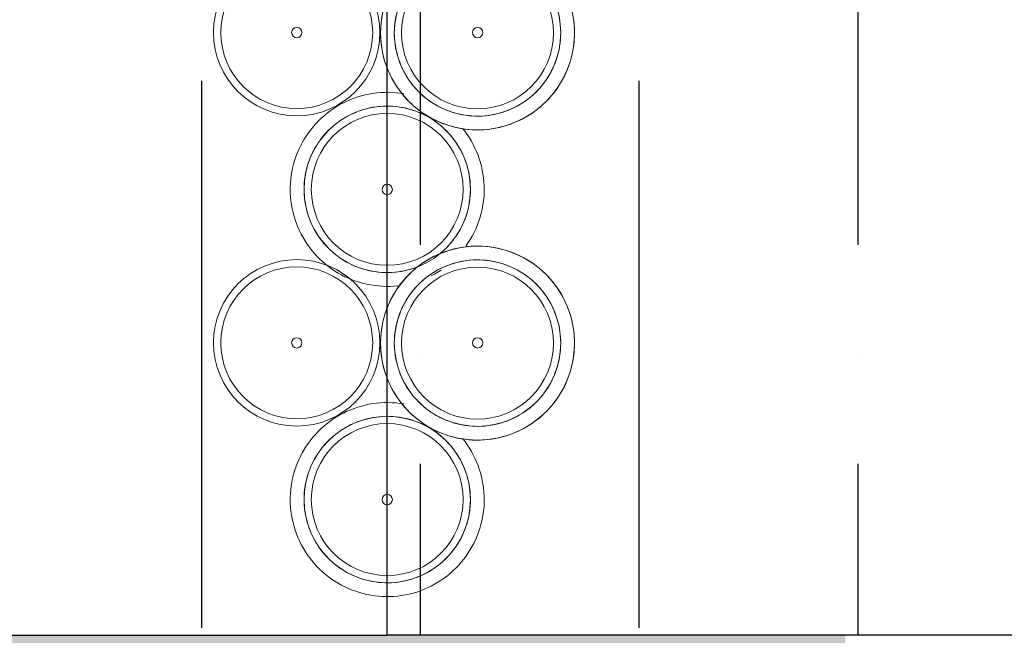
# Model space of a CAD drawing. Header units: millimetres. Extents: x 3625 to 132892, y -52547 to 67182.
# Tile 207 of 256: x 64082 to 64368, y 34224 to 34403. Entities that reach past the tile are written whole.
import ezdxf

# ---------------------------------------------------------------- set-up
doc = ezdxf.new("R2010")
doc.units = ezdxf.units.MM
doc.layers.add('A-GENM', color=6, linetype='Continuous', lineweight=18)
doc.layers.add('A-WALL-PATT', color=2, linetype='Continuous', lineweight=50)
doc.layers.add('ATN Houtenlatten pl', color=20, linetype='Continuous')

# ---------------------------------------------------------------- blocks, each defined once
blk = doc.blocks.new('22_KA_stijgerbuizenwand sectie - Type-7988461-Plotview plafond begane grond - 1 op 100')
at = {"layer": 'A-GENM', "flags": 128}
for points in [[(54.36, 45.39), (54.33, 46.52), (54.27, 47.64), (54.15, 48.76), (54, 49.88), (53.8, 50.98), (53.55, 52.08), (53.26, 53.17), (52.93, 54.25), (52.55, 55.31), (52.13, 56.35), (51.67, 57.38), (51.18, 58.39), (50.64, 59.38), (50.06, 60.34), (49.44, 61.29), (48.79, 62.2), (48.09, 63.09), (47.37, 63.95), (46.61, 64.78), (45.82, 65.58), (45, 66.35), (44.14, 67.09), (43.26, 67.79), (42.35, 68.45), (41.42, 69.08), (40.46, 69.67), (39.47, 70.22), (38.47, 70.73), (37.45, 71.2), (36.41, 71.63), (35.35, 72.01), (34.28, 72.36), (33.19, 72.66), (32.1, 72.92), (30.99, 73.13), (29.88, 73.3), (28.76, 73.42), (27.64, 73.5), (26.51, 73.54), (25.38, 73.53), (24.26, 73.47), (23.14, 73.37), (22.02, 73.23), (20.91, 73.04), (19.81, 72.8), (18.72, 72.53), (17.64, 72.21), (16.57, 71.84), (15.52, 71.44), (14.49, 70.99), (13.48, 70.5), (12.48, 69.97), (11.51, 69.4), (10.56, 68.79), (9.64, 68.15), (8.74, 67.47), (7.87, 66.75), (7.03, 66), (6.23, 65.22), (5.45, 64.4), (4.7, 63.56), (4, 62.69), (3.32, 61.78), (2.68, 60.85), (2.08, 59.9), (1.52, 58.93), (1, 57.93), (0.52, 56.91), (0.08, 55.87), (-0.32, 54.82), (-0.67, 53.75), (-0.99, 52.67), (-1.26, 51.58), (-1.48, 50.47), (-1.66, 49.36), (-1.8, 48.25), (-1.89, 47.12), (-1.94, 46), (-1.94, 45.39)], [(2.06, 45.39), (2.08, 46.36), (2.13, 47.32), (2.23, 48.28), (2.36, 49.24), (2.54, 50.19), (2.75, 51.13), (3, 52.06), (3.28, 52.99), (3.6, 53.9), (3.96, 54.79), (4.36, 55.68), (4.79, 56.54), (5.25, 57.39), (5.74, 58.22), (6.27, 59.03), (6.84, 59.81), (7.43, 60.58), (8.05, 61.31), (8.7, 62.03), (9.38, 62.71), (10.09, 63.37), (10.82, 64), (11.58, 64.6), (12.36, 65.17), (13.16, 65.71), (13.98, 66.22), (14.82, 66.69), (15.68, 67.13), (16.56, 67.53), (17.46, 67.9), (18.36, 68.23), (19.28, 68.53), (20.21, 68.78), (21.15, 69.01), (22.1, 69.19), (23.06, 69.33), (24.02, 69.44), (24.98, 69.51), (25.95, 69.54), (26.91, 69.53), (27.88, 69.48), (28.84, 69.4), (29.8, 69.27), (30.75, 69.11), (31.69, 68.91), (32.63, 68.67), (33.56, 68.4), (34.47, 68.08), (35.37, 67.73), (36.26, 67.35), (37.13, 66.93), (37.98, 66.48), (38.81, 65.99), (39.63, 65.47), (40.42, 64.92), (41.19, 64.33), (41.93, 63.72), (42.65, 63.07), (43.35, 62.4), (44.01, 61.7), (44.65, 60.98), (45.26, 60.23), (45.84, 59.45), (46.39, 58.66), (46.9, 57.84), (47.38, 57), (47.83, 56.15), (48.24, 55.27), (48.62, 54.38), (48.96, 53.48), (49.27, 52.56), (49.53, 51.64), (49.77, 50.7), (49.96, 49.75), (50.11, 48.8), (50.23, 47.84), (50.31, 46.88), (50.35, 45.91), (50.36, 45.39)], [(-1.94, 45.39), (-1.92, 44.26), (-1.85, 43.14), (-1.74, 42.02), (-1.58, 40.91), (-1.38, 39.8), (-1.14, 38.7), (-0.85, 37.61), (-0.51, 36.54), (-0.14, 35.47), (0.28, 34.43), (0.74, 33.4), (1.24, 32.39), (1.78, 31.4), (2.36, 30.44), (2.97, 29.5), (3.63, 28.58), (4.32, 27.69), (5.04, 26.83), (5.8, 26), (6.59, 25.2), (7.42, 24.43), (8.27, 23.69), (9.15, 22.99), (10.06, 22.33), (11, 21.7), (11.96, 21.11), (12.94, 20.56), (13.94, 20.05), (14.96, 19.58), (16.01, 19.15), (17.06, 18.77), (18.14, 18.42), (19.22, 18.12), (20.32, 17.86), (21.42, 17.65), (22.53, 17.48), (23.65, 17.36), (24.78, 17.28), (25.9, 17.24), (27.03, 17.25), (28.15, 17.31), (29.27, 17.41), (30.39, 17.55), (31.5, 17.74), (32.6, 17.98), (33.69, 18.25), (34.77, 18.58), (35.84, 18.94), (36.89, 19.35), (37.92, 19.79), (38.93, 20.28), (39.93, 20.81), (40.9, 21.38), (41.85, 21.99), (42.77, 22.63), (43.67, 23.31), (44.54, 24.03), (45.38, 24.78), (46.19, 25.56), (46.96, 26.38), (47.71, 27.22), (48.42, 28.1), (49.09, 29), (49.73, 29.93), (50.33, 30.88), (50.89, 31.86), (51.41, 32.85), (51.89, 33.87), (52.33, 34.91), (52.73, 35.96), (53.09, 37.03), (53.4, 38.11), (53.67, 39.2), (53.89, 40.31), (54.07, 41.42), (54.21, 42.54), (54.3, 43.66), (54.35, 44.78), (54.36, 45.39)], [(50.36, 45.39), (50.34, 44.42), (50.28, 43.46), (50.18, 42.5), (50.05, 41.54), (49.87, 40.59), (49.66, 39.65), (49.42, 38.72), (49.13, 37.79), (48.81, 36.88), (48.45, 35.99), (48.06, 35.1), (47.63, 34.24), (47.16, 33.39), (46.67, 32.56), (46.14, 31.75), (45.58, 30.97), (44.98, 30.21), (44.36, 29.47), (43.71, 28.75), (43.03, 28.07), (42.33, 27.41), (41.59, 26.78), (40.84, 26.18), (40.06, 25.61), (39.25, 25.07), (38.43, 24.56), (37.59, 24.09), (36.73, 23.65), (35.85, 23.25), (34.96, 22.88), (34.05, 22.55), (33.13, 22.25), (32.2, 22), (31.26, 21.77), (30.31, 21.59), (29.36, 21.45), (28.4, 21.34), (27.43, 21.27), (26.47, 21.24), (25.5, 21.25), (24.54, 21.3), (23.57, 21.38), (22.62, 21.51), (21.66, 21.67), (20.72, 21.87), (19.78, 22.11), (18.86, 22.39), (17.94, 22.7), (17.04, 23.05), (16.16, 23.43), (15.29, 23.85), (14.43, 24.3), (13.6, 24.79), (12.79, 25.31), (11.99, 25.87), (11.22, 26.45), (10.48, 27.06), (9.76, 27.71), (9.06, 28.38), (8.4, 29.08), (7.76, 29.8), (7.15, 30.55), (6.57, 31.33), (6.03, 32.12), (5.51, 32.94), (5.03, 33.78), (4.58, 34.63), (4.17, 35.51), (3.79, 36.4), (3.45, 37.3), (3.15, 38.22), (2.88, 39.14), (2.65, 40.08), (2.45, 41.03), (2.3, 41.98), (2.18, 42.94), (2.1, 43.9), (2.06, 44.87), (2.06, 45.39)], [(4.78, 27.74), (3.67, 27.91), (2.55, 28.03), (1.43, 28.11), (0.3, 28.15), (-0.82, 28.14), (-1.95, 28.08), (-3.07, 27.98), (-4.18, 27.84), (-5.29, 27.65), (-6.4, 27.41), (-7.49, 27.14), (-8.57, 26.82), (-9.63, 26.45), (-10.68, 26.04), (-11.71, 25.6), (-12.73, 25.11), (-13.72, 24.58), (-14.69, 24.01), (-15.64, 23.4), (-16.57, 22.76), (-17.46, 22.08), (-18.33, 21.36), (-19.17, 20.61), (-19.98, 19.83), (-20.76, 19.01), (-21.5, 18.17), (-22.21, 17.29), (-22.88, 16.39), (-23.52, 15.46), (-24.12, 14.51), (-24.68, 13.54), (-25.2, 12.54), (-25.69, 11.52), (-26.13, 10.48), (-26.52, 9.43), (-26.88, 8.36), (-27.19, 7.28), (-27.46, 6.19), (-27.69, 5.08), (-27.87, 3.97), (-28, 2.85), (-28.1, 1.73), (-28.14, 0.61), (-28.15, 0)], [(-6.92, 23.14), (-5.99, 23.39), (-5.05, 23.62), (-4.1, 23.8), (-3.15, 23.94), (-2.19, 24.05), (-1.23, 24.12), (-0.26, 24.15), (0.71, 24.14), (1.67, 24.09), (2.63, 24.01), (3.59, 23.88), (4.54, 23.72), (5.49, 23.52), (6.42, 23.28), (7.35, 23), (8.26, 22.69), (9.16, 22.34), (10.05, 21.96), (10.92, 21.54), (11.77, 21.09)], [(-19.37, 14.42), (-18.78, 15.19), (-18.16, 15.92), (-17.5, 16.64), (-16.83, 17.32), (-16.12, 17.98), (-15.39, 18.61), (-14.63, 19.21), (-13.85, 19.78), (-13.05, 20.32), (-12.23, 20.83), (-11.38, 21.3), (-10.52, 21.74), (-9.64, 22.14), (-8.75, 22.51), (-7.84, 22.84)], [(12.61, 20.6), (13.42, 20.08), (14.21, 19.53), (14.98, 18.94), (15.73, 18.33), (16.45, 17.68), (17.14, 17.01), (17.81, 16.31), (18.45, 15.59), (19.05, 14.84), (19.63, 14.06), (20.18, 13.27), (20.69, 12.45), (21.18, 11.61), (21.62, 10.76), (22.04, 9.88), (22.41, 8.99), (22.75, 8.09), (23.06, 7.17), (23.33, 6.25), (23.56, 5.31), (23.75, 4.36), (23.91, 3.41), (24.03, 2.45), (24.1, 1.49), (24.14, 0.52)], [(28.15, 0), (28.13, 1.13), (28.06, 2.25), (27.95, 3.37), (27.79, 4.48), (27.59, 5.59), (27.34, 6.69), (27.05, 7.78), (26.72, 8.86), (26.35, 9.92), (25.93, 10.96), (25.47, 11.99), (24.97, 13), (24.43, 13.99), (23.85, 14.95), (23.23, 15.89), (22.58, 16.81), (21.89, 17.7)], [(-24.15, 0), (-24.13, 0.97), (-24.07, 1.93), (-23.98, 2.89), (-23.84, 3.85), (-23.67, 4.8), (-23.46, 5.74), (-23.21, 6.67), (-22.92, 7.6), (-22.6, 8.51), (-22.24, 9.4), (-21.85, 10.29), (-21.42, 11.15), (-20.96, 12), (-20.46, 12.83), (-19.93, 13.64)], [(-28.15, 0), (-28.13, -1.13), (-28.06, -2.25), (-27.95, -3.37), (-27.79, -4.48), (-27.59, -5.59), (-27.34, -6.69), (-27.05, -7.78), (-26.72, -8.86), (-26.35, -9.92), (-25.93, -10.96), (-25.47, -11.99), (-24.97, -13), (-24.43, -13.99), (-23.85, -14.95), (-23.23, -15.89), (-22.58, -16.81), (-21.89, -17.7), (-21.16, -18.56), (-20.4, -19.39), (-19.61, -20.19), (-18.79, -20.96), (-17.94, -21.7), (-17.05, -22.4), (-16.14, -23.06), (-15.21, -23.69), (-14.25, -24.28), (-13.27, -24.83), (-12.26, -25.34), (-11.24, -25.81), (-10.2, -26.24), (-9.14, -26.62), (-8.07, -26.97), (-6.99, -27.27), (-5.89, -27.53), (-4.78, -27.74), (-3.67, -27.91), (-2.55, -28.03), (-1.43, -28.11), (-0.3, -28.15), (0.82, -28.14), (1.95, -28.08), (3.07, -27.98), (4.18, -27.84), (5.29, -27.65), (6.4, -27.41), (7.49, -27.14), (8.57, -26.82), (9.63, -26.45), (10.68, -26.04), (11.71, -25.6), (12.73, -25.11), (13.72, -24.58), (14.69, -24.01), (15.64, -23.4), (16.57, -22.76), (17.46, -22.08), (18.33, -21.36), (19.17, -20.61), (19.98, -19.83), (20.76, -19.01), (21.5, -18.17), (22.21, -17.29), (22.88, -16.39), (23.52, -15.46), (24.12, -14.51), (24.68, -13.54), (25.2, -12.54), (25.69, -11.52), (26.13, -10.48), (26.52, -9.43), (26.88, -8.36), (27.19, -7.28), (27.46, -6.19), (27.69, -5.08), (27.87, -3.97), (28, -2.85), (28.1, -1.73), (28.14, -0.61), (28.15, 0)], [(24.15, 0), (24.13, -0.97), (24.07, -1.93), (23.98, -2.89), (23.84, -3.85), (23.67, -4.8), (23.46, -5.74), (23.21, -6.67), (22.92, -7.6), (22.6, -8.51), (22.24, -9.4), (21.85, -10.29), (21.42, -11.15), (20.96, -12), (20.46, -12.83), (19.93, -13.64)], [(6.92, -23.14), (5.99, -23.39), (5.05, -23.62), (4.1, -23.8), (3.15, -23.94), (2.19, -24.05), (1.23, -24.12), (0.26, -24.15), (-0.71, -24.14), (-1.67, -24.09), (-2.63, -24.01), (-3.59, -23.88), (-4.54, -23.72), (-5.49, -23.52), (-6.42, -23.28), (-7.35, -23), (-8.26, -22.69), (-9.16, -22.34), (-10.05, -21.96), (-10.92, -21.54), (-11.77, -21.09), (-12.61, -20.6), (-13.42, -20.08), (-14.21, -19.53), (-14.98, -18.94), (-15.73, -18.33), (-16.45, -17.68), (-17.14, -17.01), (-17.81, -16.31), (-18.45, -15.59), (-19.05, -14.84), (-19.63, -14.06), (-20.18, -13.27), (-20.69, -12.45), (-21.18, -11.61), (-21.62, -10.76), (-22.04, -9.88), (-22.41, -8.99), (-22.75, -8.09), (-23.06, -7.17), (-23.33, -6.25), (-23.56, -5.31), (-23.75, -4.36), (-23.91, -3.41), (-24.03, -2.45), (-24.1, -1.49), (-24.14, -0.52)], [(19.37, -14.42), (18.78, -15.19), (18.16, -15.92), (17.5, -16.64), (16.83, -17.32), (16.12, -17.98), (15.39, -18.61), (14.63, -19.21), (13.85, -19.78), (13.05, -20.32), (12.23, -20.83), (11.38, -21.3), (10.52, -21.74), (9.64, -22.14), (8.75, -22.51), (7.84, -22.84)]]:
    blk.add_lwpolyline(points, dxfattribs=at)
at = {"layer": 'A-GENM'}
for centre, radius, start, end in [((26.21, 45.39), 28.15, 360, 180), ((-26.25, 45.47), 24.15, 0, 180), ((26.21, 45.39), 24.15, 360, 180), ((26.21, 45.39), 24.15, 0, 180), ((-26.25, 45.47), 22.04, 360, 180), ((26.21, 45.39), 22.04, 360, 180), ((-26.25, 45.47), 1.5, 0, 180), ((26.25, 45.47), 1.5, 0, 180), ((-26.25, 45.47), 24.15, 180, 0), ((-26.25, 45.47), 22.04, 180, 360), ((-26.25, 45.47), 1.5, 180, 0), ((26.21, 45.39), 28.15, 180, 360), ((26.21, 45.39), 24.15, 180, 360), ((26.21, 45.39), 24.15, 180, 0), ((26.21, 45.39), 22.04, 180, 360), ((26.25, 45.47), 1.5, 180, 0), ((0, 0), 24.15, 0, 180), ((0, 0), 22.04, 360, 180), ((0, 0), 24.15, 180, 0), ((0, 0), 22.04, 180, 360), ((0, 0), 1.5, 0, 180), ((0, 0), 1.5, 180, 0)]:
    blk.add_arc(centre, radius, start, end, dxfattribs=at)
blk = doc.blocks.new('22_KA_stijgerbuizenwand sectie - Type-V191-Plotview plafond begane grond - 1 op 100')
at = {"layer": 'A-GENM'}
h = blk.add_hatch(dxfattribs=at)
h.set_pattern_fill('FP_315', color=256, style=0, pattern_type=2)
h.set_pattern_definition([(45, (-7171.6, -34353.8), (-500, 500), []), (45, (-7001.6, -34353.8), (-500, 500), []), (45, (-6991.6, -34353.8), (-500, 500), []), (45, (-6981.6, -34353.8), (-500, 500), []), (45, (-6971.6, -34353.8), (-500, 500), []), (45, (-6961.6, -34353.8), (-500, 500), []), (45, (-6951.6, -34353.8), (-500, 500), []), (45, (-6941.6, -34353.8), (-500, 500), [])])
h.paths.add_polyline_path([(-33.71, 22.5), (-18.79, 22.5), (-6.71, 31.27), (-2.1, 45.47), (-6.71, 59.66), (-18.79, 68.43), (-33.71, 68.43), (-45.79, 59.66), (-50.4, 45.47), (-45.79, 31.27)], flags=0)
h.paths.add_polyline_path([(-33.06, 24.51), (-44.08, 32.51), (-48.29, 45.47), (-44.08, 58.42), (-33.06, 66.42), (-19.44, 66.42), (-8.09, 57.41), (-4.21, 45.47), (-8.42, 32.51), (-19.44, 24.51)], flags=0)
blk.add_line((8.75, -22.51), (7.84, -22.84), dxfattribs=at)
at = {"layer": 'A-GENM', "flags": 128}
for points in [[(54.36, 45.39), (54.33, 46.52), (54.27, 47.64), (54.15, 48.76), (54, 49.88), (53.8, 50.98), (53.55, 52.08), (53.26, 53.17), (52.93, 54.25), (52.55, 55.31), (52.13, 56.35), (51.67, 57.38), (51.18, 58.39), (50.64, 59.38), (50.06, 60.34), (49.44, 61.29), (48.79, 62.2), (48.09, 63.09), (47.37, 63.95), (46.61, 64.78), (45.82, 65.58), (45, 66.35), (44.14, 67.09), (43.26, 67.79), (42.35, 68.45), (41.42, 69.08), (40.46, 69.67), (39.47, 70.22), (38.47, 70.73), (37.45, 71.2), (36.41, 71.63), (35.35, 72.01), (34.28, 72.36), (33.19, 72.66), (32.1, 72.92), (30.99, 73.13), (29.88, 73.3), (28.76, 73.42), (27.64, 73.5), (26.51, 73.54), (25.38, 73.53), (24.26, 73.47), (23.14, 73.37), (22.02, 73.23), (20.91, 73.04), (19.81, 72.8), (18.72, 72.53), (17.64, 72.21), (16.57, 71.84), (15.52, 71.44), (14.49, 70.99), (13.48, 70.5), (12.48, 69.97), (11.51, 69.4), (10.56, 68.79), (9.64, 68.15), (8.74, 67.47), (7.87, 66.75), (7.03, 66), (6.23, 65.22), (5.45, 64.4), (4.7, 63.56), (4, 62.69), (3.32, 61.78), (2.68, 60.85), (2.08, 59.9), (1.52, 58.93), (1, 57.93), (0.52, 56.91), (0.08, 55.87), (-0.32, 54.82), (-0.67, 53.75), (-0.99, 52.67), (-1.26, 51.58), (-1.48, 50.47), (-1.66, 49.36), (-1.8, 48.25), (-1.89, 47.12), (-1.94, 46), (-1.94, 45.39)], [(2.06, 45.39), (2.08, 46.36), (2.13, 47.32), (2.23, 48.28), (2.36, 49.24), (2.54, 50.19), (2.75, 51.13), (3, 52.06), (3.28, 52.99), (3.6, 53.9), (3.96, 54.79), (4.36, 55.68), (4.79, 56.54), (5.25, 57.39), (5.74, 58.22), (6.27, 59.03), (6.84, 59.81), (7.43, 60.58), (8.05, 61.31), (8.7, 62.03), (9.38, 62.71), (10.09, 63.37), (10.82, 64), (11.58, 64.6), (12.36, 65.17), (13.16, 65.71), (13.98, 66.22), (14.82, 66.69), (15.68, 67.13), (16.56, 67.53), (17.46, 67.9), (18.36, 68.23), (19.28, 68.53), (20.21, 68.78), (21.15, 69.01), (22.1, 69.19), (23.06, 69.33), (24.02, 69.44), (24.98, 69.51), (25.95, 69.54), (26.91, 69.53), (27.88, 69.48), (28.84, 69.4), (29.8, 69.27), (30.75, 69.11), (31.69, 68.91), (32.63, 68.67), (33.56, 68.4), (34.47, 68.08), (35.37, 67.73), (36.26, 67.35), (37.13, 66.93), (37.98, 66.48), (38.81, 65.99), (39.63, 65.47), (40.42, 64.92), (41.19, 64.33), (41.93, 63.72), (42.65, 63.07), (43.35, 62.4), (44.01, 61.7), (44.65, 60.98), (45.26, 60.23), (45.84, 59.45), (46.39, 58.66), (46.9, 57.84), (47.38, 57), (47.83, 56.15), (48.24, 55.27), (48.62, 54.38), (48.96, 53.48), (49.27, 52.56), (49.53, 51.64), (49.77, 50.7), (49.96, 49.75), (50.11, 48.8), (50.23, 47.84), (50.31, 46.88), (50.35, 45.91), (50.36, 45.39)], [(-1.94, 45.39), (-1.92, 44.26), (-1.85, 43.14), (-1.74, 42.02), (-1.58, 40.91), (-1.38, 39.8), (-1.14, 38.7), (-0.85, 37.61), (-0.51, 36.54), (-0.14, 35.47), (0.28, 34.43), (0.74, 33.4), (1.24, 32.39), (1.78, 31.4), (2.36, 30.44), (2.97, 29.5), (3.63, 28.58), (4.32, 27.69), (5.04, 26.83), (5.8, 26), (6.59, 25.2), (7.42, 24.43), (8.27, 23.69), (9.15, 22.99), (10.06, 22.33), (11, 21.7), (11.96, 21.11), (12.94, 20.56), (13.94, 20.05), (14.96, 19.58), (16.01, 19.15), (17.06, 18.77), (18.14, 18.42), (19.22, 18.12), (20.32, 17.86), (21.42, 17.65), (22.53, 17.48), (23.65, 17.36), (24.78, 17.28), (25.9, 17.24), (27.03, 17.25), (28.15, 17.31), (29.27, 17.41), (30.39, 17.55), (31.5, 17.74), (32.6, 17.98), (33.69, 18.25), (34.77, 18.58), (35.84, 18.94), (36.89, 19.35), (37.92, 19.79), (38.93, 20.28), (39.93, 20.81), (40.9, 21.38), (41.85, 21.99), (42.77, 22.63), (43.67, 23.31), (44.54, 24.03), (45.38, 24.78), (46.19, 25.56), (46.96, 26.38), (47.71, 27.22), (48.42, 28.1), (49.09, 29), (49.73, 29.93), (50.33, 30.88), (50.89, 31.86), (51.41, 32.85), (51.89, 33.87), (52.33, 34.91), (52.73, 35.96), (53.09, 37.03), (53.4, 38.11), (53.67, 39.2), (53.89, 40.31), (54.07, 41.42), (54.21, 42.54), (54.3, 43.66), (54.35, 44.78), (54.36, 45.39)], [(50.36, 45.39), (50.34, 44.42), (50.28, 43.46), (50.18, 42.5), (50.05, 41.54), (49.87, 40.59), (49.66, 39.65), (49.42, 38.72), (49.13, 37.79), (48.81, 36.88), (48.45, 35.99), (48.06, 35.1), (47.63, 34.24), (47.16, 33.39), (46.67, 32.56), (46.14, 31.75), (45.58, 30.97), (44.98, 30.21), (44.36, 29.47), (43.71, 28.75), (43.03, 28.07), (42.33, 27.41), (41.59, 26.78), (40.84, 26.18), (40.06, 25.61), (39.25, 25.07), (38.43, 24.56), (37.59, 24.09), (36.73, 23.65), (35.85, 23.25), (34.96, 22.88), (34.05, 22.55), (33.13, 22.25), (32.2, 22), (31.26, 21.77), (30.31, 21.59), (29.36, 21.45), (28.4, 21.34), (27.43, 21.27), (26.47, 21.24), (25.5, 21.25), (24.54, 21.3), (23.57, 21.38), (22.62, 21.51), (21.66, 21.67), (20.72, 21.87), (19.78, 22.11), (18.86, 22.39), (17.94, 22.7), (17.04, 23.05), (16.16, 23.43), (15.29, 23.85), (14.43, 24.3), (13.6, 24.79), (12.79, 25.31), (11.99, 25.87), (11.22, 26.45), (10.48, 27.06), (9.76, 27.71), (9.06, 28.38), (8.4, 29.08), (7.76, 29.8), (7.15, 30.55), (6.57, 31.33), (6.03, 32.12), (5.51, 32.94), (5.03, 33.78), (4.58, 34.63), (4.17, 35.51), (3.79, 36.4), (3.45, 37.3), (3.15, 38.22), (2.88, 39.14), (2.65, 40.08), (2.45, 41.03), (2.3, 41.98), (2.18, 42.94), (2.1, 43.9), (2.06, 44.87), (2.06, 45.39)], [(4.78, 27.74), (3.67, 27.91), (2.55, 28.03), (1.43, 28.11), (0.3, 28.15), (-0.82, 28.14), (-1.95, 28.08), (-3.07, 27.98), (-4.18, 27.84), (-5.29, 27.65), (-6.4, 27.41), (-7.49, 27.14), (-8.57, 26.82), (-9.63, 26.45), (-10.68, 26.04), (-11.71, 25.6), (-12.73, 25.11), (-13.72, 24.58), (-14.69, 24.01), (-15.64, 23.4), (-16.57, 22.76), (-17.46, 22.08), (-18.33, 21.36), (-19.17, 20.61), (-19.98, 19.83), (-20.76, 19.01), (-21.5, 18.17), (-22.21, 17.29), (-22.88, 16.39), (-23.52, 15.46), (-24.12, 14.51), (-24.68, 13.54), (-25.2, 12.54), (-25.69, 11.52), (-26.13, 10.48), (-26.52, 9.43), (-26.88, 8.36), (-27.19, 7.28), (-27.46, 6.19), (-27.69, 5.08), (-27.87, 3.97), (-28, 2.85), (-28.1, 1.73), (-28.14, 0.61), (-28.15, 0)], [(-6.92, 23.14), (-5.99, 23.39), (-5.05, 23.62), (-4.1, 23.8), (-3.15, 23.94), (-2.19, 24.05), (-1.23, 24.12), (-0.26, 24.15), (0.71, 24.14), (1.67, 24.09), (2.63, 24.01), (3.59, 23.88), (4.54, 23.72), (5.49, 23.52), (6.42, 23.28), (7.35, 23), (8.26, 22.69), (9.16, 22.34), (10.05, 21.96), (10.92, 21.54), (11.77, 21.09)], [(-19.37, 14.42), (-18.78, 15.19), (-18.16, 15.92), (-17.5, 16.64), (-16.83, 17.32), (-16.12, 17.98), (-15.39, 18.61), (-14.63, 19.21), (-13.85, 19.78), (-13.05, 20.32), (-12.23, 20.83), (-11.38, 21.3), (-10.52, 21.74), (-9.64, 22.14), (-8.75, 22.51), (-7.84, 22.84)], [(12.61, 20.6), (13.42, 20.08), (14.21, 19.53), (14.98, 18.94), (15.73, 18.33), (16.45, 17.68), (17.14, 17.01), (17.81, 16.31), (18.45, 15.59), (19.05, 14.84), (19.63, 14.06), (20.18, 13.27), (20.69, 12.45), (21.18, 11.61), (21.62, 10.76), (22.04, 9.88), (22.41, 8.99), (22.75, 8.09), (23.06, 7.17), (23.33, 6.25), (23.56, 5.31), (23.75, 4.36), (23.91, 3.41), (24.03, 2.45), (24.1, 1.49), (24.14, 0.52)], [(28.15, 0), (28.13, 1.13), (28.06, 2.25), (27.95, 3.37), (27.79, 4.48), (27.59, 5.59), (27.34, 6.69), (27.05, 7.78), (26.72, 8.86), (26.35, 9.92), (25.93, 10.96), (25.47, 11.99), (24.97, 13), (24.43, 13.99), (23.85, 14.95), (23.23, 15.89), (22.58, 16.81), (21.89, 17.7)], [(-24.15, 0), (-24.13, 0.97), (-24.07, 1.93), (-23.98, 2.89), (-23.84, 3.85), (-23.67, 4.8), (-23.46, 5.74), (-23.21, 6.67), (-22.92, 7.6), (-22.6, 8.51), (-22.24, 9.4), (-21.85, 10.29), (-21.42, 11.15), (-20.96, 12), (-20.46, 12.83), (-19.93, 13.64)], [(-28.15, 0), (-28.13, -1.13), (-28.06, -2.25), (-27.95, -3.37), (-27.79, -4.48), (-27.59, -5.59), (-27.34, -6.69), (-27.05, -7.78), (-26.72, -8.86), (-26.35, -9.92), (-25.93, -10.96), (-25.47, -11.99), (-24.97, -13), (-24.43, -13.99), (-23.85, -14.95), (-23.23, -15.89), (-22.58, -16.81), (-21.89, -17.7), (-21.16, -18.56), (-20.4, -19.39), (-19.61, -20.19), (-18.79, -20.96), (-17.94, -21.7), (-17.05, -22.4), (-16.14, -23.06), (-15.21, -23.69), (-14.25, -24.28), (-13.27, -24.83), (-12.26, -25.34), (-11.24, -25.81), (-10.2, -26.24), (-9.14, -26.62), (-8.07, -26.97), (-6.99, -27.27), (-5.89, -27.53), (-4.78, -27.74), (-3.67, -27.91), (-2.55, -28.03), (-1.43, -28.11), (-0.3, -28.15), (0.82, -28.14), (1.95, -28.08), (3.07, -27.98)], [(24.15, 0), (24.13, -0.97), (24.07, -1.93), (23.98, -2.89), (23.84, -3.85), (23.67, -4.8), (23.46, -5.74), (23.21, -6.67), (22.92, -7.6), (22.6, -8.51), (22.24, -9.4), (21.85, -10.29), (21.42, -11.15), (20.96, -12), (20.46, -12.83), (19.93, -13.64)], [(22.88, -16.39), (23.52, -15.46), (24.12, -14.51), (24.68, -13.54), (25.2, -12.54), (25.69, -11.52), (26.13, -10.48), (26.52, -9.43), (26.88, -8.36), (27.19, -7.28), (27.46, -6.19), (27.69, -5.08), (27.87, -3.97), (28, -2.85), (28.1, -1.73), (28.14, -0.61), (28.15, 0)], [(6.92, -23.14), (5.99, -23.39), (5.05, -23.62), (4.1, -23.8), (3.15, -23.94), (2.19, -24.05), (1.23, -24.12), (0.26, -24.15), (-0.71, -24.14), (-1.67, -24.09), (-2.63, -24.01), (-3.59, -23.88), (-4.54, -23.72), (-5.49, -23.52), (-6.42, -23.28), (-7.35, -23), (-8.26, -22.69), (-9.16, -22.34), (-10.05, -21.96), (-10.92, -21.54), (-11.77, -21.09), (-12.61, -20.6), (-13.42, -20.08), (-14.21, -19.53), (-14.98, -18.94), (-15.73, -18.33), (-16.45, -17.68), (-17.14, -17.01), (-17.81, -16.31), (-18.45, -15.59), (-19.05, -14.84), (-19.63, -14.06), (-20.18, -13.27), (-20.69, -12.45), (-21.18, -11.61), (-21.62, -10.76), (-22.04, -9.88), (-22.41, -8.99), (-22.75, -8.09), (-23.06, -7.17), (-23.33, -6.25), (-23.56, -5.31), (-23.75, -4.36), (-23.91, -3.41), (-24.03, -2.45), (-24.1, -1.49), (-24.14, -0.52)], [(19.37, -14.42), (18.78, -15.19), (18.16, -15.92), (17.5, -16.64), (16.83, -17.32), (16.12, -17.98), (15.39, -18.61)], [(12.73, -25.11), (13.72, -24.58), (14.69, -24.01), (15.64, -23.4)]]:
    blk.add_lwpolyline(points, dxfattribs=at)
at = {"layer": 'A-GENM'}
for centre, radius, start, end in [((26.21, 45.39), 28.15, 360, 180), ((-26.25, 45.47), 24.15, 0, 180), ((26.21, 45.39), 24.15, 360, 180), ((26.21, 45.39), 24.15, 0, 180), ((-26.25, 45.47), 22.04, 360, 180), ((26.21, 45.39), 22.04, 360, 180), ((-26.25, 45.47), 1.5, 0, 180), ((26.25, 45.47), 1.5, 0, 180), ((-26.25, 45.47), 24.15, 180, 0), ((-26.25, 45.47), 22.04, 180, 360), ((-26.25, 45.47), 1.5, 180, 0), ((26.21, 45.39), 28.15, 180, 360), ((26.21, 45.39), 24.15, 180, 360), ((26.21, 45.39), 24.15, 180, 0), ((26.21, 45.39), 22.04, 180, 360), ((26.25, 45.47), 1.5, 180, 0), ((0, 0), 24.15, 0, 180), ((0, 0), 22.04, 360, 180), ((0, 0), 24.15, 180, 0), ((0, 0), 22.04, 180, 360), ((0, 0), 1.5, 0, 180), ((0, 0), 1.5, 180, 0)]:
    blk.add_arc(centre, radius, start, end, dxfattribs=at)

msp = doc.modelspace()

# ---------------------------------------------------------------- hatches: boundary and pattern name
at = {"layer": 'A-WALL-PATT', "lineweight": 5}
h = msp.add_hatch(color=256, dxfattribs=at)
h.paths.add_polyline_path([(62221.91, 34214.45), (62221.91, 34224.45), (62028.91, 34224.45), (62028.91, 34214.45), (62087.93, 34214.45)], flags=0)
h.paths.add_polyline_path([(66338.91, 34214.45), (66348.91, 34214.45), (66348.91, 34224.45), (66155.91, 34224.45), (66155.91, 34214.45)], flags=0)
h.paths.add_polyline_path([(65371.91, 34214.45), (65371.91, 34224.45), (65105.91, 34224.45), (65105.91, 34214.45), (65180.62, 34214.45)], flags=0)
h.paths.add_polyline_path([(63005.91, 34214.45), (63271.91, 34214.45), (63271.91, 34224.45), (63005.91, 34224.45)], flags=0)
h.paths.add_polyline_path([(64321.91, 34214.45), (64321.91, 34224.45), (64055.91, 34224.45), (64055.91, 34214.45), (64252.81, 34214.45)], flags=0)
at = {"layer": 'ATN Houtenlatten pl'}
h = msp.add_hatch(dxfattribs=at)
h.set_pattern_fill('ANSI36', color=253, scale=20, angle=45)
h.paths.add_polyline_path([(62028.06, 32505.7), (62028.91, 34224.45), (64188.91, 34224.45), (64188.91, 35628.2), (60637.24, 35628.2), (60637.24, 32505.7)])
h.paths.add_polyline_path([(60632.24, 32360.7), (67514.29, 32360.7), (67514.29, 30850.2), (60632.24, 30850.2)])
h = msp.add_hatch(dxfattribs=at)
h.set_pattern_fill('ANSI36', color=253, scale=20, angle=45)
h.paths.add_polyline_path([(64188.91, 35628.2), (67740.58, 35628.2), (67740.58, 32505.7), (66348.91, 32505.7), (66348.91, 34224.45), (64188.91, 34224.45)])

# ---------------------------------------------------------------- linework, layer by layer
for points in [[(62028.06, 32505.7), (62028.91, 34224.45), (64188.91, 34224.45), (64188.91, 35628.2), (60637.24, 35628.2), (60637.24, 32505.7)], [(64188.91, 35628.2), (67740.58, 35628.2), (67740.58, 32505.7), (66348.91, 32505.7), (66348.91, 34224.45), (64188.91, 34224.45)]]:
    msp.add_lwpolyline(points, close=True, dxfattribs=at)
msp.add_lwpolyline([(64188.91, 34224.45), (64188.91, 35628.2)], dxfattribs=at)

# ---------------------------------------------------------------- block references
at = {"layer": 'A-GENM'}
for name, p in [('22_KA_stijgerbuizenwand sectie - Type-V191-Plotview plafond begane grond - 1 op 100', (64188.91, 34353.83)), ('22_KA_stijgerbuizenwand sectie - Type-7988461-Plotview plafond begane grond - 1 op 100', (64188.91, 34263.83))]:
    msp.add_blockref(name, p, dxfattribs=at)

doc.saveas('drawing.dxf')
